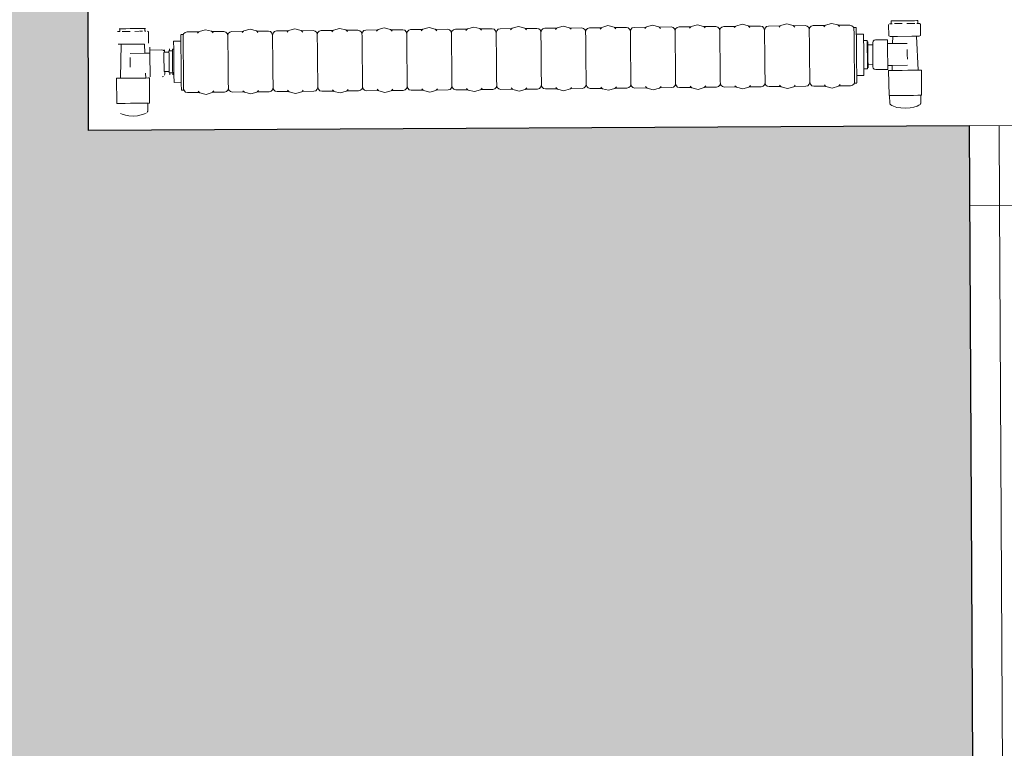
# Model space of a CAD drawing. Extents: x -6068 to 35118, y -17738 to 67348.
# Tile 91 of 243: x 603 to 702, y -1510 to -1436. Entities that reach past the tile are written whole.
import ezdxf

# ---------------------------------------------------------------- set-up
doc = ezdxf.new("R2010")
doc.units = 0
doc.header["$LTSCALE"] = 15
doc.linetypes.add('Continua', pattern=[0])
doc.linetypes.add('Cui_CONTINU', pattern=[0])
for name, color, linetype, lineweight, true_color in [('Bloc 3D - Dessin - NIVEAUX - Style par défaut', 7, 'Continua', 0, 0x000000), ('Enveloppe - NIVEAUX - Style par défaut', 7, 'Continua', 0, 0x000000), ('Porte - Cadre - NIVEAUX - Style par défaut', 7, 'Continua', 0, 0x000000), ('Porte - Ouvertures - NIVEAUX - Style par défaut', 7, 'Continua', 0, 0x000000), ('Porte - Seuil - NIVEAUX - Style par défaut', 7, 'Continua', 0, 0x000000)]:
    doc.layers.add(name, color=color, linetype=linetype, lineweight=lineweight, true_color=true_color)
doc.layers.add('EDL_RDJ murs & cloisons', color=5, linetype='CONTINUOUS')
doc.layers.add('PIS-fond de plan', color=7, linetype='Cui_CONTINU')

# ---------------------------------------------------------------- blocks, each defined once
blk = doc.blocks.new('EDL_RDJ plan_2025 10 17')
at = {"layer": 'EDL_RDJ murs & cloisons', "linetype": 'Continuous', "ltscale": 0.08}
h = blk.add_hatch(color=9, dxfattribs=at)
h.dxf.hatch_style = 1
h.paths.add_polyline_path([(544.074, -1771.092), (541.451, -1773.803), (542.563, -1776.967), (546.874, -1781.14), (550.352, -1777.547), (558.5, -1785.433), (553.391, -1790.535), (559.75, -1796.903), (608.353, -1748.365), (706.33, -1748.786), (707.018, -1676.351), (705.026, -1673.346), (624.77, -1673.146), (623.988, -1524.361), (712.947, -1523.894), (712.544, -1446.896), (623.926, -1447.361), (622.921, -1008.771), (546.089, -1009.081), (548.849, -1692.867), (509.399, -1733.615), (544.074, -1771.092)])
at = {"layer": 'Bloc 3D - Dessin - NIVEAUX - Style par défaut', "color": 32, "linetype": 'Continua', "lineweight": 0, "ltscale": 0.1, "true_color": 0xd1591a}
for p, q in [((704.764, -1436.345), (704.684, -1436.346)), ((704.684, -1436.346), (704.687, -1436.623)), ((704.996, -1436.343), (704.764, -1436.345)), ((705.35, -1436.339), (704.996, -1436.343)), ((705.785, -1436.335), (705.35, -1436.339)), ((706.248, -1436.33), (705.785, -1436.335)), ((706.683, -1436.326), (706.248, -1436.33)), ((707.038, -1436.322), (706.683, -1436.326)), ((707.269, -1436.32), (707.038, -1436.322)), ((707.349, -1436.319), (707.269, -1436.32)), ((707.352, -1436.596), (707.349, -1436.319)), ((627.087, -1437.133), (627.006, -1437.133)), ((627.318, -1437.13), (627.087, -1437.133)), ((627.09, -1437.41), (627.087, -1437.133)), ((627.673, -1437.127), (627.318, -1437.13)), ((628.108, -1437.122), (627.673, -1437.127)), ((628.571, -1437.118), (628.108, -1437.122)), ((629.006, -1437.113), (628.571, -1437.118)), ((629.36, -1437.11), (629.006, -1437.113)), ((629.592, -1437.107), (629.36, -1437.11)), ((629.672, -1437.106), (629.592, -1437.107)), ((629.592, -1437.107), (629.594, -1437.384)), ((635.058, -1437.406), (635.681, -1437.232)), ((636.308, -1437.393), (635.681, -1437.232)), ((639.558, -1437.36), (640.181, -1437.186)), ((640.808, -1437.348), (640.181, -1437.186)), ((644.058, -1437.315), (644.681, -1437.141)), ((645.308, -1437.302), (644.681, -1437.141)), ((645.308, -1437.302), (645.34, -1437.334)), ((646.533, -1437.322), (645.34, -1437.334)), ((645.34, -1437.334), (645.473, -1437.464)), ((646.533, -1437.322), (646.733, -1437.374)), ((647.333, -1437.314), (647.133, -1437.37)), ((648.525, -1437.302), (647.333, -1437.314)), ((648.395, -1437.434), (648.525, -1437.302)), ((648.557, -1437.269), (649.181, -1437.095)), ((649.807, -1437.256), (649.181, -1437.095)), ((649.807, -1437.256), (649.84, -1437.289)), ((651.033, -1437.277), (649.84, -1437.289)), ((649.84, -1437.289), (649.973, -1437.418)), ((651.033, -1437.277), (651.233, -1437.329)), ((651.381, -1437.475), (651.233, -1437.329)), ((651.633, -1437.325), (651.488, -1437.474)), ((651.488, -1437.474), (651.633, -1437.325)), ((651.833, -1437.268), (651.633, -1437.325)), ((653.025, -1437.256), (651.833, -1437.268)), ((652.895, -1437.389), (653.025, -1437.256)), ((653.025, -1437.256), (653.057, -1437.223)), ((653.057, -1437.223), (653.68, -1437.05)), ((654.307, -1437.211), (653.68, -1437.05)), ((654.307, -1437.211), (654.34, -1437.243)), ((655.532, -1437.231), (654.34, -1437.243)), ((654.34, -1437.243), (654.472, -1437.373)), ((655.532, -1437.231), (655.733, -1437.283)), ((655.881, -1437.43), (655.733, -1437.283)), ((656.133, -1437.279), (655.988, -1437.429)), ((655.988, -1437.429), (656.133, -1437.279)), ((656.332, -1437.223), (656.133, -1437.279)), ((657.525, -1437.211), (656.332, -1437.223)), ((657.395, -1437.343), (657.525, -1437.211)), ((657.525, -1437.211), (657.557, -1437.178)), ((657.557, -1437.178), (658.18, -1437.004)), ((658.807, -1437.165), (658.18, -1437.004)), ((658.807, -1437.165), (658.84, -1437.197)), ((660.032, -1437.185), (658.84, -1437.197)), ((658.84, -1437.197), (658.972, -1437.327)), ((660.233, -1437.238), (660.032, -1437.185)), ((660.032, -1437.185), (660.233, -1437.238)), ((660.381, -1437.384), (660.233, -1437.238)), ((660.488, -1437.383), (660.633, -1437.233)), ((660.633, -1437.233), (660.488, -1437.383)), ((660.832, -1437.177), (660.633, -1437.233)), ((662.025, -1437.165), (660.832, -1437.177)), ((661.895, -1437.298), (662.025, -1437.165)), ((662.025, -1437.165), (662.057, -1437.132)), ((662.057, -1437.132), (662.68, -1436.959)), ((663.307, -1437.12), (662.68, -1436.959)), ((663.307, -1437.12), (663.34, -1437.152)), ((664.532, -1437.14), (663.34, -1437.152)), ((663.34, -1437.152), (663.472, -1437.282)), ((664.733, -1437.192), (664.532, -1437.14)), ((664.532, -1437.14), (664.733, -1437.192)), ((664.88, -1437.339), (664.733, -1437.192)), ((664.936, -1437.541), (664.88, -1437.339)), ((664.988, -1437.338), (664.936, -1437.541)), ((665.132, -1437.188), (664.988, -1437.338)), ((664.988, -1437.338), (665.132, -1437.188)), ((665.332, -1437.132), (665.132, -1437.188)), ((666.524, -1437.12), (665.332, -1437.132)), ((666.394, -1437.252), (666.524, -1437.12)), ((666.524, -1437.12), (666.557, -1437.087)), ((666.557, -1437.087), (667.18, -1436.913)), ((667.806, -1437.074), (667.18, -1436.913)), ((669.032, -1437.094), (667.839, -1437.106)), ((667.972, -1437.236), (667.839, -1437.106)), ((667.839, -1437.106), (667.972, -1437.236)), ((669.032, -1437.094), (669.232, -1437.146)), ((669.232, -1437.146), (669.032, -1437.094)), ((669.38, -1437.293), (669.232, -1437.146)), ((669.436, -1437.495), (669.38, -1437.293)), ((669.487, -1437.292), (669.436, -1437.495)), ((669.632, -1437.142), (669.487, -1437.292)), ((669.487, -1437.292), (669.632, -1437.142)), ((669.832, -1437.086), (669.632, -1437.142)), ((671.024, -1437.074), (669.832, -1437.086)), ((670.894, -1437.206), (671.024, -1437.074)), ((671.056, -1437.041), (671.68, -1436.867)), ((672.306, -1437.028), (671.68, -1436.867)), ((673.531, -1437.049), (672.339, -1437.061)), ((672.472, -1437.19), (672.339, -1437.061)), ((672.339, -1437.061), (672.472, -1437.19)), ((673.531, -1437.049), (673.732, -1437.101)), ((673.732, -1437.101), (673.531, -1437.049)), ((673.88, -1437.248), (673.732, -1437.101)), ((673.936, -1437.449), (673.88, -1437.248)), ((673.987, -1437.246), (673.936, -1437.449)), ((673.987, -1437.246), (674.132, -1437.097)), ((674.132, -1437.097), (673.987, -1437.246)), ((674.331, -1437.04), (674.132, -1437.097)), ((675.524, -1437.028), (674.331, -1437.04)), ((675.394, -1437.161), (675.524, -1437.028)), ((675.556, -1436.996), (676.179, -1436.822)), ((676.806, -1436.983), (676.179, -1436.822)), ((678.031, -1437.003), (676.839, -1437.015)), ((676.839, -1437.015), (676.971, -1437.145)), ((678.232, -1437.055), (678.031, -1437.003)), ((678.031, -1437.003), (678.232, -1437.055)), ((678.38, -1437.202), (678.232, -1437.055)), ((678.435, -1437.404), (678.38, -1437.202)), ((678.487, -1437.201), (678.435, -1437.404)), ((678.487, -1437.201), (678.632, -1437.051)), ((678.831, -1436.995), (678.632, -1437.051)), ((680.024, -1436.983), (678.831, -1436.995)), ((679.894, -1437.115), (680.024, -1436.983)), ((680.056, -1436.95), (680.679, -1436.776)), ((681.306, -1436.937), (680.679, -1436.776)), ((682.531, -1436.957), (681.339, -1436.969)), ((681.339, -1436.969), (681.471, -1437.099)), ((682.732, -1437.01), (682.531, -1436.957)), ((682.531, -1436.957), (682.732, -1437.01)), ((682.879, -1437.156), (682.732, -1437.01)), ((682.935, -1437.358), (682.879, -1437.156)), ((682.987, -1437.155), (682.935, -1437.358)), ((682.987, -1437.155), (683.132, -1437.006)), ((683.331, -1436.949), (683.132, -1437.006)), ((684.523, -1436.937), (683.331, -1436.949)), ((684.394, -1437.07), (684.523, -1436.937)), ((684.556, -1436.904), (685.179, -1436.73)), ((685.806, -1436.892), (685.179, -1436.73)), ((685.806, -1436.892), (685.838, -1436.924)), ((687.031, -1436.912), (685.838, -1436.924)), ((685.838, -1436.924), (685.971, -1437.054)), ((687.231, -1436.964), (687.031, -1436.912)), ((687.031, -1436.912), (687.231, -1436.964)), ((687.379, -1437.111), (687.231, -1436.964)), ((687.435, -1437.313), (687.379, -1437.111)), ((687.486, -1437.11), (687.435, -1437.313)), ((687.436, -1437.442), (687.435, -1437.313)), ((687.486, -1437.11), (687.631, -1436.96)), ((687.831, -1436.904), (687.631, -1436.96)), ((689.023, -1436.892), (687.831, -1436.904)), ((688.893, -1437.024), (689.023, -1436.892)), ((689.055, -1436.859), (689.679, -1436.685)), ((690.305, -1436.846), (689.679, -1436.685)), ((690.305, -1436.846), (690.338, -1436.878)), ((691.531, -1436.866), (690.338, -1436.878)), ((690.338, -1436.878), (690.471, -1437.008)), ((691.531, -1436.866), (691.731, -1436.918)), ((691.731, -1436.918), (691.531, -1436.866)), ((691.879, -1437.065), (691.731, -1436.918)), ((691.935, -1437.267), (691.879, -1437.065)), ((691.986, -1437.064), (691.935, -1437.267)), ((691.936, -1437.397), (691.935, -1437.267)), ((691.986, -1437.064), (692.131, -1436.914)), ((692.331, -1436.858), (692.131, -1436.914)), ((693.523, -1436.846), (692.331, -1436.858)), ((693.393, -1436.978), (693.523, -1436.846)), ((693.555, -1436.813), (694.178, -1436.639)), ((694.805, -1436.8), (694.178, -1436.639)), ((694.805, -1436.8), (694.838, -1436.833)), ((696.03, -1436.821), (694.838, -1436.833)), ((694.838, -1436.833), (694.971, -1436.962)), ((696.03, -1436.821), (696.231, -1436.873)), ((696.379, -1437.019), (696.231, -1436.873)), ((696.434, -1437.221), (696.379, -1437.019)), ((696.486, -1437.018), (696.434, -1437.221)), ((696.436, -1437.351), (696.434, -1437.221)), ((696.486, -1437.018), (696.631, -1436.869)), ((696.83, -1436.812), (696.631, -1436.869)), ((698.023, -1436.8), (696.83, -1436.812)), ((697.893, -1436.933), (698.023, -1436.8)), ((698.055, -1436.767), (698.678, -1436.594)), ((699.305, -1436.755), (698.678, -1436.594)), ((699.305, -1436.755), (699.338, -1436.787)), ((700.53, -1436.775), (699.338, -1436.787)), ((699.338, -1436.787), (699.47, -1436.917)), ((700.53, -1436.775), (700.731, -1436.827)), ((700.879, -1436.974), (700.731, -1436.827)), ((700.934, -1437.176), (700.879, -1436.974)), ((700.933, -1437.021), (701.163, -1437.019)), ((700.933, -1437.021), (700.933, -1437.075)), ((700.933, -1437.075), (700.934, -1437.176)), ((700.934, -1437.176), (700.935, -1437.235)), ((700.935, -1437.235), (700.937, -1437.493)), ((701.163, -1437.073), (701.163, -1437.019)), ((701.165, -1437.232), (701.163, -1437.073)), ((701.167, -1437.491), (701.165, -1437.232)), ((704.42, -1436.699), (704.432, -1437.843)), ((704.504, -1436.625), (704.687, -1436.623)), ((704.687, -1436.623), (704.767, -1436.623)), ((704.998, -1436.62), (705.262, -1436.618)), ((705.262, -1436.618), (705.788, -1436.612)), ((706.251, -1436.608), (706.777, -1436.602)), ((706.777, -1436.602), (707.04, -1436.599)), ((707.272, -1436.597), (707.352, -1436.596)), ((707.352, -1436.596), (707.535, -1436.594)), ((707.535, -1436.594), (707.62, -1436.667)), ((707.62, -1436.667), (707.632, -1437.81)), ((626.826, -1437.412), (627.09, -1437.41)), ((627.321, -1437.407), (627.584, -1437.405)), ((627.584, -1437.405), (628.111, -1437.399)), ((628.573, -1437.395), (629.008, -1437.39)), ((629.1, -1437.389), (629.363, -1437.387)), ((629.594, -1437.384), (629.675, -1437.384)), ((629.857, -1437.382), (629.943, -1437.454)), ((629.954, -1438.597), (629.943, -1437.454)), ((633.206, -1437.708), (633.436, -1437.705)), ((633.207, -1437.762), (633.208, -1437.921)), ((633.208, -1437.921), (633.211, -1438.18)), ((633.211, -1438.18), (633.213, -1438.377)), ((633.437, -1437.759), (633.436, -1437.705)), ((633.438, -1437.86), (633.437, -1437.759)), ((633.489, -1437.657), (633.438, -1437.86)), ((633.438, -1437.919), (633.438, -1437.86)), ((633.441, -1438.177), (633.438, -1437.919)), ((633.444, -1438.525), (633.441, -1438.177)), ((633.489, -1437.657), (633.634, -1437.507)), ((633.833, -1437.451), (633.634, -1437.507)), ((635.026, -1437.439), (633.833, -1437.451)), ((634.896, -1437.571), (635.026, -1437.439)), ((636.308, -1437.393), (636.341, -1437.425)), ((637.533, -1437.413), (636.341, -1437.425)), ((636.341, -1437.425), (636.473, -1437.555)), ((637.533, -1437.413), (637.734, -1437.466)), ((637.882, -1437.612), (637.734, -1437.466)), ((637.937, -1437.814), (637.882, -1437.612)), ((637.989, -1437.611), (637.937, -1437.814)), ((637.939, -1437.944), (637.937, -1437.814)), ((637.943, -1438.319), (637.939, -1437.944)), ((637.948, -1438.904), (637.943, -1438.319)), ((637.989, -1437.611), (638.134, -1437.462)), ((638.333, -1437.405), (638.134, -1437.462)), ((639.526, -1437.393), (638.333, -1437.405)), ((639.396, -1437.526), (639.526, -1437.393)), ((640.808, -1437.348), (640.841, -1437.38)), ((642.033, -1437.368), (640.841, -1437.38)), ((640.841, -1437.38), (640.973, -1437.51)), ((642.033, -1437.368), (642.234, -1437.42)), ((642.382, -1437.567), (642.234, -1437.42)), ((642.437, -1437.769), (642.382, -1437.567)), ((642.489, -1437.566), (642.437, -1437.769)), ((642.438, -1437.898), (642.437, -1437.769)), ((642.442, -1438.274), (642.438, -1437.898)), ((642.448, -1438.859), (642.442, -1438.274)), ((642.634, -1437.416), (642.489, -1437.566)), ((642.489, -1437.566), (642.634, -1437.416)), ((642.833, -1437.36), (642.634, -1437.416)), ((644.025, -1437.348), (642.833, -1437.36)), ((643.896, -1437.48), (644.025, -1437.348)), ((646.881, -1437.521), (646.733, -1437.374)), ((646.937, -1437.723), (646.881, -1437.521)), ((646.988, -1437.52), (646.937, -1437.723)), ((646.938, -1437.852), (646.937, -1437.723)), ((646.942, -1438.228), (646.938, -1437.852)), ((646.948, -1438.813), (646.942, -1438.228)), ((646.988, -1437.52), (647.133, -1437.37)), ((647.133, -1437.37), (646.988, -1437.52)), ((651.437, -1437.677), (651.381, -1437.475)), ((651.488, -1437.474), (651.437, -1437.677)), ((651.438, -1437.807), (651.437, -1437.677)), ((651.442, -1438.183), (651.438, -1437.807)), ((651.448, -1438.768), (651.442, -1438.183)), ((655.936, -1437.632), (655.881, -1437.43)), ((655.988, -1437.429), (655.936, -1437.632)), ((655.938, -1437.761), (655.936, -1437.632)), ((655.936, -1437.632), (655.938, -1437.761)), ((655.942, -1438.137), (655.938, -1437.761)), ((655.948, -1438.722), (655.942, -1438.137)), ((660.436, -1437.586), (660.381, -1437.384)), ((660.488, -1437.383), (660.436, -1437.586)), ((660.436, -1437.586), (660.438, -1437.716)), ((660.438, -1437.716), (660.436, -1437.586)), ((660.441, -1438.091), (660.438, -1437.716)), ((660.447, -1438.677), (660.441, -1438.091)), ((664.936, -1437.541), (664.937, -1437.67)), ((664.937, -1437.67), (664.936, -1437.541)), ((664.941, -1438.046), (664.937, -1437.67)), ((664.947, -1438.631), (664.941, -1438.046)), ((669.436, -1437.495), (669.437, -1437.625)), ((669.437, -1437.625), (669.436, -1437.495)), ((669.441, -1438), (669.437, -1437.625)), ((669.447, -1438.585), (669.441, -1438)), ((673.936, -1437.449), (673.937, -1437.579)), ((673.937, -1437.579), (673.936, -1437.449)), ((673.941, -1437.955), (673.937, -1437.579)), ((673.947, -1438.54), (673.941, -1437.955)), ((678.435, -1437.404), (678.437, -1437.533)), ((678.437, -1437.533), (678.435, -1437.404)), ((678.44, -1437.909), (678.437, -1437.533)), ((678.446, -1438.494), (678.44, -1437.909)), ((682.936, -1437.488), (682.935, -1437.358)), ((682.94, -1437.863), (682.936, -1437.488)), ((682.946, -1438.449), (682.94, -1437.863)), ((687.44, -1437.818), (687.436, -1437.442)), ((687.446, -1438.403), (687.44, -1437.818)), ((691.94, -1437.772), (691.936, -1437.397)), ((691.946, -1438.357), (691.94, -1437.772)), ((696.44, -1437.727), (696.436, -1437.351)), ((696.446, -1438.312), (696.44, -1437.727)), ((696.453, -1439.049), (696.446, -1438.312)), ((700.937, -1437.493), (700.941, -1437.841)), ((700.941, -1437.841), (700.945, -1438.266)), ((700.945, -1438.266), (700.95, -1438.75)), ((701.169, -1437.688), (701.167, -1437.491)), ((701.899, -1437.681), (701.169, -1437.688)), ((701.171, -1437.839), (701.169, -1437.688)), ((701.175, -1438.263), (701.171, -1437.839)), ((701.18, -1438.747), (701.175, -1438.263)), ((701.905, -1438.332), (701.899, -1437.681)), ((701.905, -1438.332), (702.264, -1438.329)), ((701.906, -1438.451), (701.905, -1438.332)), ((702.264, -1438.377), (702.264, -1438.329)), ((702.948, -1438.287), (702.848, -1438.395)), ((703.091, -1438.246), (702.948, -1438.287)), ((704.302, -1438.234), (703.091, -1438.246)), ((704.305, -1438.53), (704.302, -1438.234)), ((704.577, -1437.912), (704.432, -1437.843)), ((704.827, -1437.91), (704.577, -1437.912)), ((704.818, -1438.619), (704.827, -1437.91)), ((705.305, -1437.905), (704.827, -1437.91)), ((706.76, -1437.89), (705.305, -1437.905)), ((707.238, -1437.885), (706.76, -1437.89)), ((707.488, -1437.883), (707.238, -1437.885)), ((707.391, -1441.301), (707.238, -1437.885)), ((707.632, -1437.81), (707.488, -1437.883)), ((627.222, -1438.696), (626.9, -1438.699)), ((626.9, -1438.699), (627.222, -1438.696)), ((627.144, -1442.115), (627.222, -1438.696)), ((627.627, -1438.692), (627.222, -1438.696)), ((627.752, -1438.691), (627.627, -1438.692)), ((628.146, -1438.687), (627.752, -1438.691)), ((628.564, -1438.683), (628.146, -1438.687)), ((628.958, -1438.679), (628.564, -1438.683)), ((629.083, -1438.677), (628.958, -1438.679)), ((629.278, -1438.675), (629.083, -1438.677)), ((629.488, -1438.673), (629.278, -1438.675)), ((629.56, -1438.672), (629.488, -1438.673)), ((629.56, -1438.672), (629.591, -1439.6)), ((630.092, -1438.986), (630.095, -1439.282)), ((630.095, -1439.282), (631.306, -1439.27)), ((630.095, -1439.282), (630.098, -1439.595)), ((631.306, -1439.27), (631.45, -1439.3)), ((631.45, -1439.3), (631.552, -1439.384)), ((631.583, -1439.498), (631.58, -1439.26)), ((632.075, -1439.159), (632.077, -1439.36)), ((632.367, -1439.185), (632.492, -1439.183)), ((632.367, -1439.185), (632.368, -1439.239)), ((632.368, -1439.239), (632.369, -1439.355)), ((633.213, -1438.377), (632.484, -1438.384)), ((632.484, -1438.384), (632.492, -1439.182)), ((632.492, -1439.183), (632.494, -1439.412)), ((633.213, -1438.377), (633.214, -1438.528)), ((633.214, -1438.528), (633.219, -1438.952)), ((633.219, -1438.952), (633.224, -1439.436)), ((633.449, -1438.95), (633.444, -1438.525)), ((633.454, -1439.433), (633.449, -1438.95)), ((637.956, -1439.642), (637.948, -1438.904)), ((642.456, -1439.596), (642.448, -1438.859)), ((646.955, -1439.551), (646.948, -1438.813)), ((651.455, -1439.505), (651.448, -1438.768)), ((655.955, -1439.459), (655.948, -1438.722)), ((660.455, -1439.414), (660.447, -1438.677)), ((664.955, -1439.368), (664.947, -1438.631)), ((669.454, -1439.323), (669.447, -1438.585)), ((669.463, -1440.14), (669.454, -1439.323)), ((673.954, -1439.277), (673.947, -1438.54)), ((673.962, -1440.094), (673.954, -1439.277)), ((678.454, -1439.231), (678.446, -1438.494)), ((678.462, -1440.049), (678.454, -1439.231)), ((682.954, -1439.186), (682.946, -1438.449)), ((682.962, -1440.003), (682.954, -1439.186)), ((687.453, -1439.14), (687.446, -1438.403)), ((687.462, -1439.958), (687.453, -1439.14)), ((691.953, -1439.095), (691.946, -1438.357)), ((691.962, -1439.912), (691.953, -1439.095)), ((696.461, -1439.866), (696.453, -1439.049)), ((700.95, -1438.75), (700.956, -1439.275)), ((700.956, -1439.275), (700.961, -1439.821)), ((701.186, -1439.272), (701.18, -1438.747)), ((701.191, -1439.818), (701.186, -1439.272)), ((701.909, -1438.717), (701.907, -1438.478)), ((701.912, -1438.955), (701.909, -1438.717)), ((701.928, -1440.55), (701.912, -1438.955)), ((702.265, -1438.448), (702.264, -1438.377)), ((702.323, -1438.447), (702.265, -1438.448)), ((702.265, -1438.519), (702.265, -1438.448)), ((702.268, -1438.745), (702.265, -1438.519)), ((702.271, -1439.039), (702.268, -1438.745)), ((702.274, -1439.381), (702.271, -1439.039)), ((702.326, -1438.705), (702.323, -1438.447)), ((702.821, -1438.741), (702.326, -1438.746)), ((702.33, -1439.169), (702.326, -1438.746)), ((702.336, -1439.748), (702.33, -1439.169)), ((702.848, -1438.395), (702.819, -1438.538)), ((702.819, -1438.538), (702.821, -1438.741)), ((702.822, -1438.777), (702.826, -1439.207)), ((702.826, -1439.207), (702.832, -1439.743)), ((704.306, -1438.624), (704.305, -1438.53)), ((704.818, -1438.619), (704.306, -1438.624)), ((704.311, -1439.063), (704.306, -1438.624)), ((704.317, -1439.728), (704.311, -1439.063)), ((706.288, -1438.604), (704.818, -1438.619)), ((706.299, -1439.708), (706.294, -1439.217)), ((628.116, -1439.615), (629.591, -1439.6)), ((628.12, -1440.009), (628.125, -1440.5)), ((629.591, -1439.6), (630.098, -1439.595)), ((630.098, -1439.595), (630.1, -1439.815)), ((630.1, -1439.815), (630.107, -1440.48)), ((631.583, -1439.505), (631.505, -1439.506)), ((631.505, -1439.506), (631.506, -1439.553)), ((631.506, -1439.553), (631.507, -1439.689)), ((631.507, -1439.689), (631.509, -1439.901)), ((631.509, -1439.901), (631.512, -1440.169)), ((631.512, -1440.169), (631.515, -1440.466)), ((631.552, -1439.384), (631.583, -1439.498)), ((632.02, -1439.5), (631.583, -1439.505)), ((632.019, -1439.361), (632.077, -1439.36)), ((632.019, -1439.361), (632.02, -1439.495)), ((632.02, -1439.5), (632.022, -1439.657)), ((632.022, -1439.657), (632.029, -1440.326)), ((632.077, -1439.36), (632.369, -1439.357)), ((632.369, -1439.357), (632.369, -1439.414)), ((632.369, -1439.414), (632.37, -1439.528)), ((632.37, -1439.528), (632.373, -1439.749)), ((632.373, -1439.749), (632.375, -1440.006)), ((632.375, -1440.006), (632.378, -1440.287)), ((632.378, -1440.287), (632.381, -1440.578)), ((632.494, -1439.42), (632.497, -1439.658)), ((632.497, -1439.658), (632.513, -1441.254)), ((633.224, -1439.436), (633.229, -1439.961)), ((633.229, -1439.961), (633.234, -1440.507)), ((633.459, -1439.959), (633.454, -1439.433)), ((633.464, -1440.505), (633.459, -1439.959)), ((637.964, -1440.459), (637.956, -1439.642)), ((642.464, -1440.414), (642.456, -1439.596)), ((646.964, -1440.368), (646.955, -1439.551)), ((651.464, -1440.322), (651.455, -1439.505)), ((655.963, -1440.277), (655.955, -1439.459)), ((655.963, -1440.277), (655.972, -1441.094)), ((660.463, -1440.231), (660.455, -1439.414)), ((660.463, -1440.231), (660.471, -1441.048)), ((664.963, -1440.185), (664.955, -1439.368)), ((664.963, -1440.185), (664.971, -1441.003)), ((669.463, -1440.14), (669.471, -1440.957)), ((673.962, -1440.094), (673.971, -1440.912)), ((678.462, -1440.049), (678.47, -1440.866)), ((682.962, -1440.003), (682.97, -1440.82)), ((687.462, -1439.958), (687.47, -1440.775)), ((691.962, -1439.912), (691.97, -1440.729)), ((696.461, -1439.866), (696.47, -1440.684)), ((700.961, -1439.821), (700.967, -1440.367)), ((701.197, -1440.365), (701.191, -1439.818)), ((702.278, -1439.749), (702.274, -1439.381)), ((702.282, -1440.116), (702.278, -1439.749)), ((702.285, -1440.459), (702.282, -1440.116)), ((702.342, -1440.327), (702.336, -1439.748)), ((702.832, -1439.743), (702.837, -1440.28)), ((702.837, -1440.28), (702.841, -1440.71)), ((704.324, -1440.393), (704.317, -1439.728)), ((706.304, -1440.199), (706.299, -1439.708)), ((628.125, -1440.5), (628.13, -1440.992)), ((630.107, -1440.48), (630.114, -1441.145)), ((630.114, -1441.145), (630.118, -1441.584)), ((631.515, -1440.466), (631.518, -1440.763)), ((631.518, -1440.763), (631.521, -1441.03)), ((631.521, -1441.03), (631.523, -1441.243)), ((631.523, -1441.243), (631.524, -1441.379)), ((632.029, -1440.326), (632.031, -1440.595)), ((632.031, -1440.595), (632.038, -1441.264)), ((632.038, -1441.264), (632.04, -1441.421)), ((632.381, -1440.578), (632.384, -1440.864)), ((632.384, -1440.864), (632.387, -1441.13)), ((632.387, -1441.13), (632.389, -1441.365)), ((632.513, -1441.254), (632.518, -1441.73)), ((633.234, -1440.507), (633.24, -1441.053)), ((633.24, -1441.053), (633.245, -1441.578)), ((633.47, -1441.051), (633.464, -1440.505)), ((633.475, -1441.576), (633.47, -1441.051)), ((637.964, -1440.459), (637.972, -1441.276)), ((637.972, -1441.276), (637.98, -1442.014)), ((642.464, -1440.414), (642.472, -1441.231)), ((642.472, -1441.231), (642.48, -1441.968)), ((646.964, -1440.368), (646.972, -1441.185)), ((646.972, -1441.185), (646.979, -1441.923)), ((651.464, -1440.322), (651.472, -1441.14)), ((651.472, -1441.14), (651.479, -1441.877)), ((655.972, -1441.094), (655.979, -1441.831)), ((660.471, -1441.048), (660.479, -1441.786)), ((664.971, -1441.003), (664.979, -1441.74)), ((669.471, -1440.957), (669.478, -1441.695)), ((673.971, -1440.912), (673.978, -1441.649)), ((678.47, -1440.866), (678.478, -1441.603)), ((682.97, -1440.82), (682.978, -1441.558)), ((687.47, -1440.775), (687.477, -1441.512)), ((691.97, -1440.729), (691.977, -1441.467)), ((696.47, -1440.684), (696.477, -1441.421)), ((700.967, -1440.367), (700.972, -1440.892)), ((700.972, -1440.892), (700.977, -1441.376)), ((701.202, -1440.89), (701.197, -1440.365)), ((701.207, -1441.374), (701.202, -1440.89)), ((701.933, -1441.026), (701.928, -1440.55)), ((701.933, -1441.053), (701.933, -1441.026)), ((701.934, -1441.172), (701.933, -1441.053)), ((701.934, -1441.172), (702.292, -1441.169)), ((701.941, -1441.824), (701.934, -1441.172)), ((702.288, -1440.753), (702.285, -1440.459)), ((702.29, -1440.978), (702.288, -1440.753)), ((702.291, -1441.05), (702.29, -1440.978)), ((702.292, -1441.12), (702.291, -1441.05)), ((702.292, -1441.169), (702.292, -1441.12)), ((702.346, -1440.751), (702.342, -1440.327)), ((702.346, -1440.751), (702.842, -1440.745)), ((702.347, -1440.792), (702.346, -1440.751)), ((702.349, -1441.049), (702.347, -1440.792)), ((702.841, -1440.71), (702.842, -1440.745)), ((702.842, -1440.745), (702.844, -1440.948)), ((702.875, -1441.091), (702.844, -1440.948)), ((702.977, -1441.196), (702.875, -1441.091)), ((703.122, -1441.234), (702.977, -1441.196)), ((704.333, -1441.222), (703.122, -1441.234)), ((704.329, -1440.832), (704.324, -1440.393)), ((704.79, -1440.828), (704.329, -1440.832)), ((704.33, -1440.926), (704.329, -1440.832)), ((704.333, -1441.222), (704.33, -1440.926)), ((704.784, -1441.328), (704.79, -1440.828)), ((706.311, -1440.812), (704.79, -1440.828)), ((707.336, -1441.302), (706.896, -1441.306)), ((707.391, -1441.301), (707.336, -1441.302)), ((707.624, -1441.299), (707.391, -1441.301)), ((707.724, -1441.298), (707.624, -1441.299)), ((707.724, -1441.298), (707.723, -1443.824)), ((626.833, -1442.118), (626.733, -1442.119)), ((626.785, -1444.644), (626.733, -1442.119)), ((627.12, -1442.115), (626.833, -1442.118)), ((627.561, -1442.11), (627.144, -1442.115)), ((628.102, -1442.105), (627.561, -1442.11)), ((628.677, -1442.099), (628.102, -1442.105)), ((629.218, -1442.094), (628.677, -1442.099)), ((629.659, -1442.089), (629.218, -1442.094)), ((629.657, -1441.589), (629.673, -1442.089)), ((629.947, -1442.086), (629.673, -1442.089)), ((630.047, -1442.085), (629.947, -1442.086)), ((630.046, -1444.611), (630.047, -1442.085)), ((630.118, -1441.584), (630.119, -1441.678)), ((630.119, -1441.678), (630.122, -1441.974)), ((631.333, -1441.962), (631.476, -1441.921)), ((631.524, -1441.379), (631.525, -1441.426)), ((631.602, -1441.425), (631.525, -1441.426)), ((631.577, -1441.813), (631.605, -1441.67)), ((632.04, -1441.421), (631.602, -1441.425)), ((631.605, -1441.67), (631.602, -1441.432)), ((632.04, -1441.426), (632.041, -1441.561)), ((632.041, -1441.561), (632.099, -1441.56)), ((632.099, -1441.56), (632.391, -1441.557)), ((632.099, -1441.56), (632.101, -1441.761)), ((632.389, -1441.365), (632.391, -1441.554)), ((632.391, -1441.557), (632.392, -1441.69)), ((632.392, -1441.69), (632.393, -1441.758)), ((632.393, -1441.758), (632.393, -1441.766)), ((632.518, -1441.757), (632.518, -1441.775)), ((632.518, -1441.775), (632.526, -1442.528)), ((633.245, -1441.578), (633.25, -1442.062)), ((633.25, -1442.062), (633.254, -1442.486)), ((633.48, -1442.06), (633.475, -1441.576)), ((633.484, -1442.484), (633.48, -1442.06)), ((637.98, -1442.014), (637.986, -1442.599)), ((642.48, -1441.968), (642.486, -1442.553)), ((646.979, -1441.923), (646.985, -1442.508)), ((651.479, -1441.877), (651.485, -1442.462)), ((655.979, -1441.831), (655.985, -1442.416)), ((660.479, -1441.786), (660.485, -1442.371)), ((664.979, -1441.74), (664.985, -1442.325)), ((669.478, -1441.695), (669.484, -1442.28)), ((669.484, -1442.28), (669.488, -1442.655)), ((673.978, -1441.649), (673.984, -1442.234)), ((673.984, -1442.234), (673.988, -1442.61)), ((678.478, -1441.603), (678.484, -1442.188)), ((678.484, -1442.188), (678.488, -1442.564)), ((682.978, -1441.558), (682.984, -1442.143)), ((682.984, -1442.143), (682.987, -1442.519)), ((687.477, -1441.512), (687.483, -1442.097)), ((687.483, -1442.097), (687.487, -1442.473)), ((691.977, -1441.467), (691.983, -1442.052)), ((691.983, -1442.052), (691.987, -1442.427)), ((696.477, -1441.421), (696.483, -1442.006)), ((696.483, -1442.006), (696.487, -1442.382)), ((700.977, -1441.376), (700.981, -1441.8)), ((700.981, -1441.8), (700.985, -1442.148)), ((700.985, -1442.148), (700.987, -1442.407)), ((701.211, -1441.798), (701.207, -1441.374)), ((701.941, -1441.824), (701.211, -1441.831)), ((701.215, -1442.146), (701.211, -1441.831)), ((701.217, -1442.405), (701.215, -1442.146)), ((704.51, -1441.331), (704.41, -1441.332)), ((704.41, -1441.332), (704.462, -1443.857)), ((704.784, -1441.328), (704.51, -1441.331)), ((705.239, -1441.323), (704.798, -1441.328)), ((705.779, -1441.318), (705.239, -1441.323)), ((706.355, -1441.312), (705.779, -1441.318)), ((706.896, -1441.306), (706.355, -1441.312)), ((633.255, -1442.52), (632.526, -1442.528)), ((633.254, -1442.486), (633.255, -1442.52)), ((633.255, -1442.52), (633.258, -1442.835)), ((633.258, -1442.835), (633.261, -1443.093)), ((633.261, -1443.093), (633.262, -1443.253)), ((633.262, -1443.253), (633.263, -1443.306)), ((633.488, -1442.832), (633.484, -1442.484)), ((633.491, -1443.091), (633.488, -1442.832)), ((633.491, -1443.15), (633.491, -1443.091)), ((633.492, -1443.25), (633.491, -1443.15)), ((633.547, -1443.352), (633.491, -1443.15)), ((633.493, -1443.304), (633.492, -1443.25)), ((637.939, -1443.307), (637.991, -1443.104)), ((637.986, -1442.599), (637.99, -1442.975)), ((637.99, -1442.975), (637.991, -1443.104)), ((638.047, -1443.306), (637.991, -1443.104)), ((642.439, -1443.261), (642.294, -1443.411)), ((642.439, -1443.261), (642.491, -1443.058)), ((642.486, -1442.553), (642.489, -1442.929)), ((642.489, -1442.929), (642.491, -1443.058)), ((642.546, -1443.26), (642.491, -1443.058)), ((642.694, -1443.407), (642.546, -1443.26)), ((646.939, -1443.216), (646.794, -1443.366)), ((646.939, -1443.216), (646.991, -1443.013)), ((646.985, -1442.508), (646.989, -1442.883)), ((646.989, -1442.883), (646.991, -1443.013)), ((647.046, -1443.215), (646.991, -1443.013)), ((647.194, -1443.361), (647.046, -1443.215)), ((648.587, -1443.402), (648.455, -1443.272)), ((650.032, -1443.256), (649.902, -1443.388)), ((651.439, -1443.17), (651.294, -1443.32)), ((651.439, -1443.17), (651.49, -1442.967)), ((651.485, -1442.462), (651.489, -1442.838)), ((651.489, -1442.838), (651.49, -1442.967)), ((651.546, -1443.169), (651.49, -1442.967)), ((651.694, -1443.316), (651.546, -1443.169)), ((653.087, -1443.356), (652.954, -1443.226)), ((654.532, -1443.21), (654.402, -1443.343)), ((655.794, -1443.274), (655.594, -1443.331)), ((655.939, -1443.125), (655.794, -1443.274)), ((655.939, -1443.125), (655.99, -1442.922)), ((655.985, -1442.416), (655.989, -1442.792)), ((655.99, -1442.922), (655.989, -1442.792)), ((655.989, -1442.792), (655.99, -1442.922)), ((656.046, -1443.124), (655.99, -1442.922)), ((656.194, -1443.27), (656.046, -1443.124)), ((656.394, -1443.323), (656.194, -1443.27)), ((657.587, -1443.31), (657.454, -1443.181)), ((659.031, -1443.165), (658.902, -1443.297)), ((658.902, -1443.297), (660.094, -1443.285)), ((660.293, -1443.229), (660.094, -1443.285)), ((660.438, -1443.079), (660.293, -1443.229)), ((660.438, -1443.079), (660.49, -1442.876)), ((660.485, -1442.371), (660.489, -1442.747)), ((660.49, -1442.876), (660.489, -1442.747)), ((660.489, -1442.747), (660.49, -1442.876)), ((660.545, -1443.078), (660.49, -1442.876)), ((660.693, -1443.225), (660.545, -1443.078)), ((660.894, -1443.277), (660.693, -1443.225)), ((662.086, -1443.265), (660.894, -1443.277)), ((662.086, -1443.265), (661.954, -1443.135)), ((661.954, -1443.135), (662.086, -1443.265)), ((662.746, -1443.458), (663.369, -1443.284)), ((663.531, -1443.119), (663.401, -1443.252)), ((663.401, -1443.252), (664.594, -1443.239)), ((664.793, -1443.183), (664.594, -1443.239)), ((664.938, -1443.033), (664.793, -1443.183)), ((664.938, -1443.033), (664.99, -1442.83)), ((664.985, -1442.325), (664.988, -1442.701)), ((664.99, -1442.83), (664.988, -1442.701)), ((664.988, -1442.701), (664.99, -1442.83)), ((665.045, -1443.032), (664.99, -1442.83)), ((665.193, -1443.179), (665.045, -1443.032)), ((665.394, -1443.231), (665.193, -1443.179)), ((666.586, -1443.219), (665.394, -1443.231)), ((666.586, -1443.219), (666.454, -1443.089)), ((666.454, -1443.089), (666.586, -1443.219)), ((667.246, -1443.413), (666.619, -1443.251)), ((667.246, -1443.413), (667.869, -1443.239)), ((667.901, -1443.206), (667.869, -1443.239)), ((668.031, -1443.073), (667.901, -1443.206)), ((667.901, -1443.206), (669.094, -1443.194)), ((669.293, -1443.138), (669.094, -1443.194)), ((669.438, -1442.988), (669.293, -1443.138)), ((669.438, -1442.988), (669.489, -1442.785)), ((669.489, -1442.785), (669.488, -1442.655)), ((669.488, -1442.655), (669.489, -1442.785)), ((669.545, -1442.987), (669.489, -1442.785)), ((669.693, -1443.133), (669.545, -1442.987)), ((669.894, -1443.186), (669.693, -1443.133)), ((671.086, -1443.174), (669.894, -1443.186)), ((671.086, -1443.174), (670.953, -1443.044)), ((671.119, -1443.206), (671.086, -1443.174)), ((671.745, -1443.367), (671.119, -1443.206)), ((671.745, -1443.367), (672.369, -1443.193)), ((672.401, -1443.16), (672.369, -1443.193)), ((672.531, -1443.028), (672.401, -1443.16)), ((672.401, -1443.16), (673.593, -1443.148)), ((673.793, -1443.092), (673.593, -1443.148)), ((673.938, -1442.942), (673.793, -1443.092)), ((673.938, -1442.942), (673.989, -1442.739)), ((673.988, -1442.61), (673.989, -1442.739)), ((673.989, -1442.739), (673.988, -1442.61)), ((674.045, -1442.941), (673.989, -1442.739)), ((674.193, -1443.088), (674.045, -1442.941)), ((674.393, -1443.14), (674.193, -1443.088)), ((675.586, -1443.128), (674.393, -1443.14)), ((675.586, -1443.128), (675.453, -1442.998)), ((675.619, -1443.16), (675.586, -1443.128)), ((676.245, -1443.321), (675.619, -1443.16)), ((676.245, -1443.321), (676.868, -1443.148)), ((676.901, -1443.115), (676.868, -1443.148)), ((677.031, -1442.982), (676.901, -1443.115)), ((676.901, -1443.115), (678.093, -1443.103)), ((678.093, -1443.103), (678.293, -1443.046)), ((678.293, -1443.046), (678.093, -1443.103)), ((678.437, -1442.897), (678.293, -1443.046)), ((678.437, -1442.897), (678.489, -1442.694)), ((678.488, -1442.564), (678.489, -1442.694)), ((678.489, -1442.694), (678.488, -1442.564)), ((678.545, -1442.896), (678.489, -1442.694)), ((678.693, -1443.042), (678.545, -1442.896)), ((678.893, -1443.095), (678.693, -1443.042)), ((680.085, -1443.082), (678.893, -1443.095)), ((680.085, -1443.082), (679.953, -1442.953)), ((680.118, -1443.115), (680.085, -1443.082)), ((680.745, -1443.276), (680.118, -1443.115)), ((680.745, -1443.276), (681.368, -1443.102)), ((681.4, -1443.069), (681.368, -1443.102)), ((681.53, -1442.937), (681.4, -1443.069)), ((681.4, -1443.069), (682.593, -1443.057)), ((682.593, -1443.057), (682.792, -1443.001)), ((682.792, -1443.001), (682.593, -1443.057)), ((682.937, -1442.851), (682.792, -1443.001)), ((682.937, -1442.851), (682.989, -1442.648)), ((682.987, -1442.519), (682.989, -1442.648)), ((683.044, -1442.85), (682.989, -1442.648)), ((683.192, -1442.997), (683.044, -1442.85)), ((683.393, -1443.049), (683.192, -1442.997)), ((684.585, -1443.037), (683.393, -1443.049)), ((684.585, -1443.037), (684.453, -1442.907)), ((684.618, -1443.069), (684.585, -1443.037)), ((685.245, -1443.23), (684.618, -1443.069)), ((685.245, -1443.23), (685.868, -1443.056)), ((685.9, -1443.023), (685.868, -1443.056)), ((686.03, -1442.891), (685.9, -1443.023)), ((685.9, -1443.023), (687.093, -1443.011)), ((687.292, -1442.955), (687.093, -1443.011)), ((687.093, -1443.011), (687.292, -1442.955)), ((687.437, -1442.805), (687.292, -1442.955)), ((687.437, -1442.805), (687.489, -1442.602)), ((687.487, -1442.473), (687.489, -1442.602)), ((687.544, -1442.804), (687.489, -1442.602)), ((687.692, -1442.951), (687.544, -1442.804)), ((687.893, -1443.003), (687.692, -1442.951)), ((689.085, -1442.991), (687.893, -1443.003)), ((689.085, -1442.991), (688.952, -1442.861)), ((689.118, -1443.023), (689.085, -1442.991)), ((689.745, -1443.185), (689.118, -1443.023)), ((689.745, -1443.185), (690.368, -1443.011)), ((690.53, -1442.845), (690.4, -1442.978)), ((690.4, -1442.978), (691.592, -1442.966)), ((691.792, -1442.91), (691.592, -1442.966)), ((691.592, -1442.966), (691.792, -1442.91)), ((691.937, -1442.76), (691.792, -1442.91)), ((691.937, -1442.76), (691.988, -1442.557)), ((691.987, -1442.427), (691.988, -1442.557)), ((692.044, -1442.759), (691.988, -1442.557)), ((692.192, -1442.905), (692.044, -1442.759)), ((692.392, -1442.958), (692.192, -1442.905)), ((693.585, -1442.946), (692.392, -1442.958)), ((693.585, -1442.946), (693.452, -1442.816)), ((693.618, -1442.978), (693.585, -1442.946)), ((694.244, -1443.139), (693.618, -1442.978)), ((694.244, -1443.139), (694.868, -1442.965)), ((695.03, -1442.8), (694.9, -1442.932)), ((694.9, -1442.932), (696.092, -1442.92)), ((696.292, -1442.864), (696.092, -1442.92)), ((696.437, -1442.714), (696.292, -1442.864)), ((696.437, -1442.714), (696.488, -1442.511)), ((696.487, -1442.382), (696.488, -1442.511)), ((696.544, -1442.713), (696.488, -1442.511)), ((696.692, -1442.86), (696.544, -1442.713)), ((696.892, -1442.912), (696.692, -1442.86)), ((698.085, -1442.9), (696.892, -1442.912)), ((698.085, -1442.9), (697.952, -1442.77)), ((698.117, -1442.932), (698.085, -1442.9)), ((698.744, -1443.093), (698.117, -1442.932)), ((698.744, -1443.093), (699.367, -1442.92)), ((699.529, -1442.754), (699.4, -1442.887)), ((699.4, -1442.887), (700.592, -1442.875)), ((700.791, -1442.818), (700.592, -1442.875)), ((700.936, -1442.669), (700.791, -1442.818)), ((700.936, -1442.669), (700.988, -1442.466)), ((700.987, -1442.407), (700.988, -1442.466)), ((700.988, -1442.466), (700.989, -1442.566)), ((700.989, -1442.566), (700.989, -1442.62)), ((700.989, -1442.62), (701.219, -1442.618)), ((701.219, -1442.564), (701.217, -1442.405)), ((633.263, -1443.306), (633.493, -1443.304)), ((633.695, -1443.498), (633.547, -1443.352)), ((633.895, -1443.55), (633.695, -1443.498)), ((635.088, -1443.538), (633.895, -1443.55)), ((635.088, -1443.538), (634.955, -1443.409)), ((635.121, -1443.571), (635.088, -1443.538)), ((635.747, -1443.732), (635.121, -1443.571)), ((635.747, -1443.732), (636.37, -1443.558)), ((636.533, -1443.393), (636.403, -1443.525)), ((636.403, -1443.525), (637.595, -1443.513)), ((637.795, -1443.457), (637.595, -1443.513)), ((637.595, -1443.513), (637.795, -1443.457)), ((637.939, -1443.307), (637.795, -1443.457)), ((638.195, -1443.453), (638.047, -1443.306)), ((638.395, -1443.505), (638.195, -1443.453)), ((639.587, -1443.493), (638.395, -1443.505)), ((639.587, -1443.493), (639.455, -1443.363)), ((639.62, -1443.525), (639.587, -1443.493)), ((640.247, -1443.686), (639.62, -1443.525)), ((640.247, -1443.686), (640.87, -1443.512)), ((641.032, -1443.347), (640.902, -1443.479)), ((640.902, -1443.479), (642.095, -1443.467)), ((642.294, -1443.411), (642.095, -1443.467)), ((642.895, -1443.459), (642.694, -1443.407)), ((644.087, -1443.447), (642.895, -1443.459)), ((644.087, -1443.447), (643.955, -1443.317)), ((644.12, -1443.479), (644.087, -1443.447)), ((644.747, -1443.641), (644.12, -1443.479)), ((644.747, -1443.641), (645.37, -1443.467)), ((645.532, -1443.301), (645.402, -1443.434)), ((645.402, -1443.434), (646.595, -1443.422)), ((646.595, -1443.422), (646.794, -1443.366)), ((646.794, -1443.366), (646.595, -1443.422)), ((647.395, -1443.414), (647.194, -1443.361)), ((648.587, -1443.402), (647.395, -1443.414)), ((648.62, -1443.434), (648.587, -1443.402)), ((649.247, -1443.595), (648.62, -1443.434)), ((649.247, -1443.595), (649.87, -1443.421)), ((649.902, -1443.388), (651.094, -1443.376)), ((651.294, -1443.32), (651.094, -1443.376)), ((651.894, -1443.368), (651.694, -1443.316)), ((653.087, -1443.356), (651.894, -1443.368)), ((653.746, -1443.549), (653.12, -1443.388)), ((653.746, -1443.549), (654.37, -1443.376)), ((654.402, -1443.343), (655.594, -1443.331)), ((657.587, -1443.31), (656.394, -1443.323)), ((658.246, -1443.504), (657.619, -1443.343)), ((658.246, -1443.504), (658.869, -1443.33)), ((662.746, -1443.458), (662.119, -1443.297)), ((704.462, -1443.857), (704.52, -1443.857)), ((704.52, -1443.857), (704.561, -1443.856)), ((704.52, -1443.857), (704.542, -1444.649)), ((704.561, -1443.856), (704.844, -1443.853)), ((704.844, -1443.853), (705.277, -1443.849)), ((705.277, -1443.849), (705.81, -1443.844)), ((705.81, -1443.844), (706.376, -1443.838)), ((706.376, -1443.838), (706.908, -1443.833)), ((706.908, -1443.833), (707.342, -1443.828)), ((707.342, -1443.828), (707.625, -1443.825)), ((707.625, -1443.825), (707.666, -1443.825)), ((707.666, -1443.825), (707.66, -1444.618)), ((707.666, -1443.825), (707.723, -1443.824)), ((626.785, -1444.644), (626.883, -1444.643)), ((626.883, -1444.643), (626.937, -1444.643)), ((626.937, -1444.643), (627.166, -1444.641)), ((627.166, -1444.641), (627.6, -1444.636)), ((627.6, -1444.636), (628.132, -1444.631)), ((628.132, -1444.631), (628.698, -1444.625)), ((628.698, -1444.625), (629.23, -1444.62)), ((629.23, -1444.62), (629.664, -1444.615)), ((629.664, -1444.615), (629.893, -1444.613)), ((629.893, -1444.613), (629.888, -1445.406)), ((629.947, -1444.612), (630.046, -1444.611)), ((704.548, -1444.68), (704.564, -1444.713)), ((704.564, -1444.713), (704.627, -1444.783)), ((704.736, -1444.855), (704.627, -1444.783)), ((704.736, -1444.855), (704.909, -1444.933)), ((704.909, -1444.933), (705.261, -1445.038)), ((705.261, -1445.038), (705.639, -1445.103)), ((705.639, -1445.103), (706.106, -1445.129)), ((706.572, -1445.093), (706.106, -1445.129)), ((706.949, -1445.021), (706.572, -1445.093)), ((707.299, -1444.909), (706.949, -1445.021)), ((707.47, -1444.827), (707.299, -1444.909)), ((707.577, -1444.753), (707.47, -1444.827)), ((707.639, -1444.682), (707.577, -1444.753)), ((707.654, -1444.649), (707.639, -1444.682)), ((627.141, -1445.641), (627.303, -1445.72)), ((627.303, -1445.72), (627.634, -1445.824)), ((627.634, -1445.824), (627.989, -1445.889)), ((627.989, -1445.889), (628.428, -1445.917)), ((628.867, -1445.881), (628.428, -1445.917)), ((629.22, -1445.808), (628.867, -1445.881)), ((629.549, -1445.697), (629.22, -1445.808)), ((629.71, -1445.615), (629.549, -1445.697)), ((629.869, -1445.47), (629.811, -1445.541)), ((629.883, -1445.437), (629.869, -1445.47)), ((629.888, -1445.406), (629.883, -1445.437))]:
    blk.add_line(p, q, dxfattribs=at)
at = {"layer": 'EDL_RDJ murs & cloisons', "linetype": 'Continuous', "ltscale": 0.08}
blk.add_lwpolyline([(544.074, -1771.092), (541.451, -1773.803), (542.563, -1776.967), (546.874, -1781.14), (550.352, -1777.547), (558.5, -1785.433), (553.391, -1790.535), (559.75, -1796.903), (608.353, -1748.365), (706.33, -1748.786), (707.018, -1676.351), (705.026, -1673.346), (624.77, -1673.146), (623.988, -1524.361), (712.947, -1523.894), (712.544, -1446.896), (623.926, -1447.361), (622.921, -1008.771), (546.089, -1009.081), (548.849, -1692.867), (509.399, -1733.615), (544.074, -1771.092)], close=True, dxfattribs=at)
at = {"layer": 'Enveloppe - NIVEAUX - Style par défaut', "color": 18, "linetype": 'Continua', "lineweight": 20, "ltscale": 0.1, "true_color": 0x000000}
for p, q in [((623.926, -1447.361), (623.661, -1331.874)), ((712.544, -1446.896), (623.926, -1447.361)), ((712.947, -1523.895), (712.544, -1446.896))]:
    blk.add_line(p, q, dxfattribs=at)
at = {"layer": 'Porte - Cadre - NIVEAUX - Style par défaut', "color": 103, "linetype": 'Continua', "lineweight": 5, "ltscale": 0.1, "true_color": 0x49c386}
for p, q in [((808.682, -1446.392), (712.544, -1446.896)), ((712.544, -1446.896), (712.586, -1454.896)), ((712.586, -1454.896), (808.724, -1454.392))]:
    blk.add_line(p, q, dxfattribs=at)
at = {"layer": 'Porte - Ouvertures - NIVEAUX - Style par défaut', "color": 103, "linetype": 'Continua', "lineweight": 13, "ltscale": 0.1, "true_color": 0x49c386}
for q in [(715.544, -1446.88), (716.058, -1545.018)]:
    blk.add_line((715.586, -1454.88), q, dxfattribs=at)
at = {"layer": 'Porte - Seuil - NIVEAUX - Style par défaut', "color": 103, "linetype": 'Continua', "lineweight": 5, "ltscale": 0.1, "true_color": 0x49c386}
blk.add_line((808.682, -1446.392), (712.544, -1446.896), dxfattribs=at)

msp = doc.modelspace()

# ---------------------------------------------------------------- block references
at = {"layer": 'PIS-fond de plan'}
msp.add_blockref('EDL_RDJ plan_2025 10 17', (-14.326, 0), dxfattribs=at)

doc.saveas('drawing.dxf')
